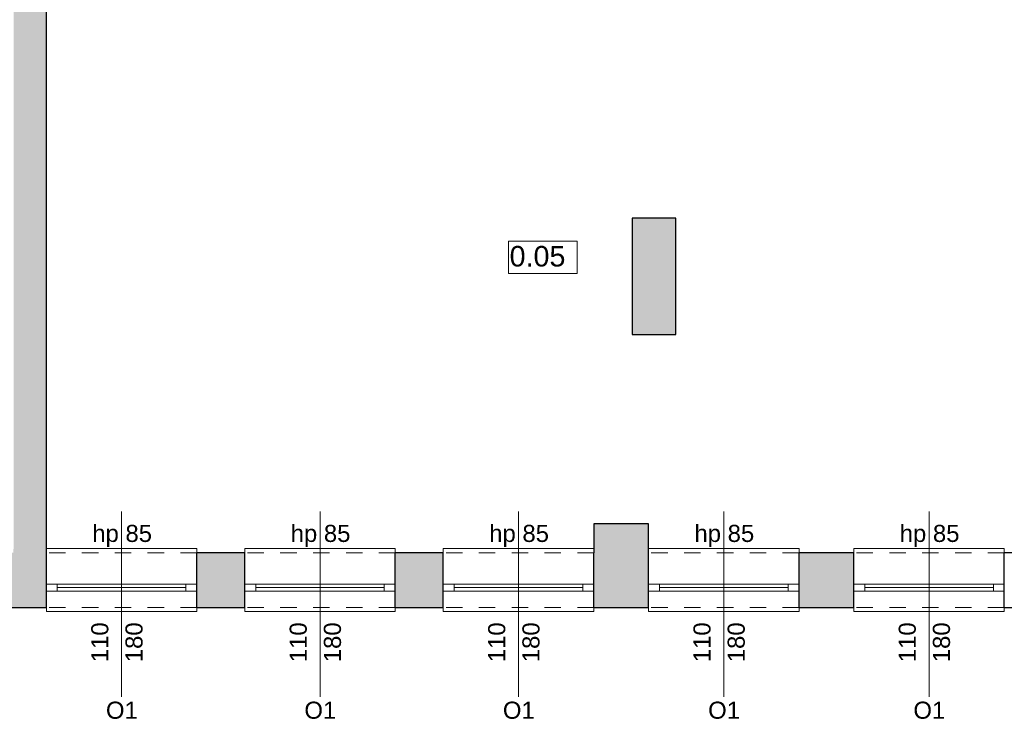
# Model space of a CAD drawing. Header units: centimetres. Extents: x -25572 to 23555, y -2435 to 15405.
# Tile 67 of 134: x 6967 to 7686, y 7419 to 7930. Entities that reach past the tile are written whole.
import ezdxf

# ---------------------------------------------------------------- set-up
doc = ezdxf.new("R2010")
doc.units = ezdxf.units.CM
doc.header["$MEASUREMENT"] = 0
doc.linetypes.add('Przerywana', pattern=[24, 12, -12])
for name, color, linetype, lineweight in [('Nowe_210-A Pomieszczenia_Nr_pióra__41', 7, 'Continuous', 15), ('Nowe_220-A Ściany_Nr_pióra__19', 255, 'Continuous', 0), ('Nowe_220-A Ściany_Nr_pióra__23', 7, 'Continuous', 15), ('Nowe_220-A Ściany_Nr_pióra__27', 7, 'Continuous', 25), ('Nowe_220-A Ściany_Nr_pióra__3', 7, 'Continuous', 13), ('Nowe_220-A Ściany_Nr_pióra__7', 7, 'Continuous', 13)]:
    doc.layers.add(name, color=color, linetype=linetype, lineweight=lineweight)
doc.layers.add('Nowe_220-A Ściany_Nr_pióra__45', color=7, linetype='Continuous', lineweight=15, true_color=0x40a5ff)
doc.styles.add('STYL_AUTOMATYCZNY_6', font='arial.ttf')

msp = doc.modelspace()

# ---------------------------------------------------------------- hatches: boundary and pattern name
at = {"layer": 'Nowe_220-A Ściany_Nr_pióra__19', "linetype": 'Continuous', "lineweight": 0}
for points in [[(6962.37, 8115.65), (6962.3, 7540.65), (6986.3, 7540.65), (6986.37, 8115.65)], [(7446.38, 7700.05), (7446.38, 7785.05), (7414.38, 7785.05), (7414.38, 7700.05)], [(7426.38, 7540.65), (7426.38, 7561.65), (7386.38, 7561.65), (7386.38, 7540.65)], [(6954.18, 7500.65), (6986.3, 7500.65), (6986.3, 7540.65), (6954.18, 7540.65)], [(7096.3, 7500.65), (7131.3, 7500.65), (7131.3, 7540.65), (7096.3, 7540.65)], [(7241.3, 7500.65), (7276.38, 7500.65), (7276.38, 7540.65), (7241.3, 7540.65)], [(7386.38, 7500.65), (7426.38, 7500.65), (7426.38, 7540.65), (7386.38, 7540.65)], [(7536.38, 7500.65), (7576.38, 7500.65), (7576.38, 7540.65), (7536.38, 7540.65)]]:
    msp.add_hatch(color=255, dxfattribs=at).paths.add_polyline_path(points)

# ---------------------------------------------------------------- linework, layer by layer
at = {"layer": 'Nowe_210-A Pomieszczenia_Nr_pióra__41', "color": 7, "linetype": 'Continuous', "lineweight": 15}
for p, q in [((7324.07, 7768.14), (7374.11, 7768.14)), ((7324.07, 7744.57), (7324.07, 7768.14)), ((7374.11, 7768.14), (7374.11, 7744.57)), ((7374.11, 7744.57), (7324.07, 7744.57))]:
    msp.add_line(p, q, dxfattribs=at)
at = {"layer": 'Nowe_220-A Ściany_Nr_pióra__23', "color": 7, "linetype": 'Continuous', "lineweight": 15}
for p, q in [((6994.3, 7517.65), (6986.3, 7517.65)), ((6986.3, 7512.65), (6994.3, 7512.65)), ((6994.3, 7512.65), (6994.3, 7517.65)), ((7096.3, 7517.65), (7088.3, 7517.65)), ((7088.3, 7517.65), (7088.3, 7512.65)), ((7088.3, 7512.65), (7096.3, 7512.65)), ((7139.3, 7517.65), (7131.3, 7517.65)), ((7131.3, 7512.65), (7139.3, 7512.65)), ((7139.3, 7512.65), (7139.3, 7517.65)), ((7241.3, 7517.65), (7233.3, 7517.65)), ((7233.3, 7517.65), (7233.3, 7512.65)), ((7233.3, 7512.65), (7241.3, 7512.65)), ((7284.38, 7517.65), (7276.38, 7517.65)), ((7276.38, 7512.65), (7284.38, 7512.65)), ((7284.38, 7512.65), (7284.38, 7517.65)), ((7386.38, 7517.65), (7378.38, 7517.65)), ((7378.38, 7517.65), (7378.38, 7512.65)), ((7378.38, 7512.65), (7386.38, 7512.65)), ((7434.38, 7517.65), (7426.38, 7517.65)), ((7426.38, 7512.65), (7434.38, 7512.65)), ((7434.38, 7512.65), (7434.38, 7517.65)), ((7536.38, 7517.65), (7528.38, 7517.65)), ((7528.38, 7517.65), (7528.38, 7512.65)), ((7528.38, 7512.65), (7536.38, 7512.65)), ((7584.38, 7517.65), (7576.38, 7517.65)), ((7576.38, 7512.65), (7584.38, 7512.65)), ((7584.38, 7512.65), (7584.38, 7517.65)), ((7686.38, 7517.65), (7678.38, 7517.65)), ((7678.38, 7517.65), (7678.38, 7512.65)), ((7678.38, 7512.65), (7686.38, 7512.65))]:
    msp.add_line(p, q, dxfattribs=at)
at = {"layer": 'Nowe_220-A Ściany_Nr_pióra__27', "color": 7, "linetype": 'Continuous', "lineweight": 25}
for p, q in [((6986.3, 7517.65), (6986.3, 7540.65)), ((6986.3, 7517.65), (6986.3, 7540.65)), ((7096.3, 7517.65), (7096.3, 7540.65)), ((7096.3, 7517.65), (7096.3, 7540.65)), ((7131.3, 7517.65), (7131.3, 7540.65)), ((7131.3, 7517.65), (7131.3, 7540.65)), ((7241.3, 7517.65), (7241.3, 7540.65)), ((7241.3, 7517.65), (7241.3, 7540.65)), ((7276.38, 7517.65), (7276.38, 7540.65)), ((7276.38, 7517.65), (7276.38, 7540.65)), ((7386.38, 7517.65), (7386.38, 7540.65)), ((7386.38, 7517.65), (7386.38, 7540.65)), ((7426.38, 7517.65), (7426.38, 7540.65)), ((7426.38, 7517.65), (7426.38, 7540.65)), ((7536.38, 7517.65), (7536.38, 7540.65)), ((7536.38, 7517.65), (7536.38, 7540.65)), ((7576.38, 7517.65), (7576.38, 7540.65)), ((7576.38, 7517.65), (7576.38, 7540.65)), ((7686.38, 7517.65), (7686.38, 7540.65)), ((7686.38, 7517.65), (7686.38, 7540.65)), ((6986.3, 7512.65), (6986.3, 7517.65)), ((6986.3, 7512.65), (6986.3, 7517.65)), ((6986.3, 7512.65), (6986.3, 7517.65)), ((6986.3, 7500.65), (6986.3, 7512.65)), ((6986.3, 7500.65), (6986.3, 7512.65)), ((7096.3, 7512.65), (7096.3, 7517.65)), ((7096.3, 7512.65), (7096.3, 7517.65)), ((7096.3, 7512.65), (7096.3, 7517.65)), ((7096.3, 7500.65), (7096.3, 7512.65)), ((7096.3, 7500.65), (7096.3, 7512.65)), ((7131.3, 7512.65), (7131.3, 7517.65)), ((7131.3, 7512.65), (7131.3, 7517.65)), ((7131.3, 7512.65), (7131.3, 7517.65)), ((7131.3, 7500.65), (7131.3, 7512.65)), ((7131.3, 7500.65), (7131.3, 7512.65)), ((7241.3, 7512.65), (7241.3, 7517.65)), ((7241.3, 7512.65), (7241.3, 7517.65)), ((7241.3, 7512.65), (7241.3, 7517.65)), ((7241.3, 7500.65), (7241.3, 7512.65)), ((7241.3, 7500.65), (7241.3, 7512.65)), ((7276.38, 7512.65), (7276.38, 7517.65)), ((7276.38, 7512.65), (7276.38, 7517.65)), ((7276.38, 7512.65), (7276.38, 7517.65)), ((7276.38, 7500.65), (7276.38, 7512.65)), ((7276.38, 7500.65), (7276.38, 7512.65)), ((7386.38, 7512.65), (7386.38, 7517.65)), ((7386.38, 7512.65), (7386.38, 7517.65)), ((7386.38, 7512.65), (7386.38, 7517.65)), ((7386.38, 7500.65), (7386.38, 7512.65)), ((7386.38, 7500.65), (7386.38, 7512.65)), ((7426.38, 7512.65), (7426.38, 7517.65)), ((7426.38, 7512.65), (7426.38, 7517.65)), ((7426.38, 7512.65), (7426.38, 7517.65)), ((7426.38, 7500.65), (7426.38, 7512.65)), ((7426.38, 7500.65), (7426.38, 7512.65)), ((7536.38, 7512.65), (7536.38, 7517.65)), ((7536.38, 7512.65), (7536.38, 7517.65)), ((7536.38, 7512.65), (7536.38, 7517.65)), ((7536.38, 7500.65), (7536.38, 7512.65)), ((7536.38, 7500.65), (7536.38, 7512.65)), ((7576.38, 7512.65), (7576.38, 7517.65)), ((7576.38, 7512.65), (7576.38, 7517.65)), ((7576.38, 7512.65), (7576.38, 7517.65)), ((7576.38, 7500.65), (7576.38, 7512.65)), ((7576.38, 7500.65), (7576.38, 7512.65)), ((7686.38, 7512.65), (7686.38, 7517.65)), ((7686.38, 7512.65), (7686.38, 7517.65)), ((7686.38, 7512.65), (7686.38, 7517.65)), ((7686.38, 7500.65), (7686.38, 7512.65)), ((7686.38, 7500.65), (7686.38, 7512.65))]:
    msp.add_line(p, q, dxfattribs=at)
for points in [[(6986.3, 7540.65), (6986.35, 7953.65)], [(7446.38, 7785.05), (7414.38, 7785.05)], [(7414.38, 7785.05), (7414.38, 7700.05)], [(7446.38, 7700.05), (7446.38, 7785.05)], [(7414.38, 7700.05), (7446.38, 7700.05)], [(7426.38, 7561.65), (7386.38, 7561.65)], [(7386.38, 7561.65), (7386.38, 7540.65)], [(7426.38, 7540.65), (7426.38, 7561.65)], [(7131.3, 7540.65), (7096.3, 7540.65)], [(7276.38, 7540.65), (7241.3, 7540.65)], [(7576.38, 7540.65), (7536.38, 7540.65)], [(7726.38, 7540.65), (7686.38, 7540.65)], [(6954.18, 7500.65), (6986.3, 7500.65)], [(7096.3, 7500.65), (7131.3, 7500.65)], [(7241.3, 7500.65), (7276.38, 7500.65)], [(7386.38, 7500.65), (7426.38, 7500.65)], [(7536.38, 7500.65), (7576.38, 7500.65)], [(7686.38, 7500.65), (7726.38, 7500.65)]]:
    msp.add_lwpolyline(points, dxfattribs=at)
at = {"layer": 'Nowe_220-A Ściany_Nr_pióra__3', "color": 7, "linetype": 'Continuous', "lineweight": 13}
for p, q in [((7096.3, 7543.65), (6986.3, 7543.65)), ((6986.3, 7543.65), (6986.3, 7540.65)), ((7096.3, 7540.65), (7096.3, 7543.65)), ((7241.3, 7543.65), (7131.3, 7543.65)), ((7131.3, 7543.65), (7131.3, 7540.65)), ((7241.3, 7540.65), (7241.3, 7543.65)), ((7386.38, 7543.65), (7276.38, 7543.65)), ((7276.38, 7543.65), (7276.38, 7540.65)), ((7386.38, 7540.65), (7386.38, 7543.65)), ((7536.38, 7543.65), (7426.38, 7543.65)), ((7426.38, 7543.65), (7426.38, 7540.65)), ((7536.38, 7540.65), (7536.38, 7543.65)), ((7686.38, 7543.65), (7576.38, 7543.65)), ((7576.38, 7543.65), (7576.38, 7540.65)), ((7686.38, 7540.65), (7686.38, 7543.65)), ((7088.3, 7517.65), (6994.3, 7517.65)), ((7088.3, 7515.15), (6994.3, 7515.15)), ((6994.3, 7512.65), (7088.3, 7512.65)), ((7233.3, 7517.65), (7139.3, 7517.65)), ((7233.3, 7515.15), (7139.3, 7515.15)), ((7139.3, 7512.65), (7233.3, 7512.65)), ((7378.38, 7517.65), (7284.38, 7517.65)), ((7378.38, 7515.15), (7284.38, 7515.15)), ((7284.38, 7512.65), (7378.38, 7512.65)), ((7528.38, 7517.65), (7434.38, 7517.65)), ((7528.38, 7515.15), (7434.38, 7515.15)), ((7434.38, 7512.65), (7528.38, 7512.65)), ((7678.38, 7517.65), (7584.38, 7517.65)), ((7678.38, 7515.15), (7584.38, 7515.15)), ((7584.38, 7512.65), (7678.38, 7512.65)), ((6986.3, 7497.65), (6986.3, 7500.65)), ((7096.3, 7500.65), (7096.3, 7497.65)), ((7131.3, 7497.65), (7131.3, 7500.65)), ((7241.3, 7500.65), (7241.3, 7497.65)), ((7276.38, 7497.65), (7276.38, 7500.65)), ((7386.38, 7500.65), (7386.38, 7497.65)), ((7426.38, 7497.65), (7426.38, 7500.65)), ((7536.38, 7500.65), (7536.38, 7497.65)), ((7576.38, 7497.65), (7576.38, 7500.65)), ((7686.38, 7500.65), (7686.38, 7497.65)), ((7096.3, 7497.65), (6986.3, 7497.65)), ((7241.3, 7497.65), (7131.3, 7497.65)), ((7386.38, 7497.65), (7276.38, 7497.65)), ((7536.38, 7497.65), (7426.38, 7497.65)), ((7686.38, 7497.65), (7576.38, 7497.65))]:
    msp.add_line(p, q, dxfattribs=at)
at = {"layer": 'Nowe_220-A Ściany_Nr_pióra__3', "color": 7, "linetype": 'Przerywana', "lineweight": 13}
for p, q in [((7096.3, 7540.65), (6986.3, 7540.65)), ((7241.3, 7540.65), (7131.3, 7540.65)), ((7386.38, 7540.65), (7276.38, 7540.65)), ((7536.38, 7540.65), (7426.38, 7540.65)), ((7686.38, 7540.65), (7576.38, 7540.65)), ((7096.3, 7500.65), (6986.3, 7500.65)), ((7241.3, 7500.65), (7131.3, 7500.65)), ((7386.38, 7500.65), (7276.38, 7500.65)), ((7536.38, 7500.65), (7426.38, 7500.65)), ((7686.38, 7500.65), (7576.38, 7500.65))]:
    msp.add_line(p, q, dxfattribs=at)
at = {"layer": 'Nowe_220-A Ściany_Nr_pióra__45', "color": 161, "linetype": 'Continuous', "lineweight": 15, "true_color": 0x40a5ff}
for p, q in [((7041.3, 7435.47), (7041.3, 7570.65)), ((7186.3, 7435.47), (7186.3, 7570.65)), ((7331.38, 7435.47), (7331.38, 7570.65)), ((7481.38, 7435.47), (7481.38, 7570.65)), ((7631.38, 7435.47), (7631.38, 7570.65))]:
    msp.add_line(p, q, dxfattribs=at)

# ---------------------------------------------------------------- texts
at = {"layer": 'Nowe_210-A Pomieszczenia_Nr_pióra__41', "color": 7, "linetype": 'Continuous', "lineweight": 15, "insert": (7349.09, 7764.72), "char_height": 15, "attachment_point": 2, "style": 'STYL_AUTOMATYCZNY_6'}
msp.add_mtext('\\A1;{\\pqc;\\pt0,25;\\fArial|b0|i0|c238|p0;\\W1.000000;0.05\\fArial|b0|i0|c238|p0;\\W1.000000;\\A1{\\H.66x;\\S^  ;}\\fArial|b0|i0|c238|p0;\\W1.000000;\\fArial|b0|i0|c238|p0;\\W1.000000;\\A1{\\H.66x;\\S^  ;}}', dxfattribs=at)
at = {"layer": 'Nowe_220-A Ściany_Nr_pióra__7', "color": 7, "linetype": 'Continuous', "lineweight": 13, "char_height": 12.5, "attachment_point": 7, "style": 'STYL_AUTOMATYCZNY_6'}
for s, insert in [('\\A1;{\\pql;\\pt0;\\fArial|b0|i0|c238|p0;\\W1.000000;hp 85\\fArial|b0|i0|c238|p0;\\W1.000000;\\A1{\\H.66x;\\S^  ;}\\fArial|b0|i0|c238|p0;\\W1.000000;\\fArial|b0|i0|c238|p0;\\W1.000000;}', (7019.85, 7544.74)), ('\\A1;{\\pql;\\pt0;\\fArial|b0|i0|c238|p0;\\W1.000000;hp 85\\fArial|b0|i0|c238|p0;\\W1.000000;\\A1{\\H.66x;\\S^  ;}\\fArial|b0|i0|c238|p0;\\W1.000000;\\fArial|b0|i0|c238|p0;\\W1.000000;}', (7164.85, 7544.74)), ('\\A1;{\\pql;\\pt0;\\fArial|b0|i0|c238|p0;\\W1.000000;hp 85\\fArial|b0|i0|c238|p0;\\W1.000000;\\A1{\\H.66x;\\S^  ;}\\fArial|b0|i0|c238|p0;\\W1.000000;\\fArial|b0|i0|c238|p0;\\W1.000000;}', (7309.93, 7544.74)), ('\\A1;{\\pql;\\pt0;\\fArial|b0|i0|c238|p0;\\W1.000000;hp 85\\fArial|b0|i0|c238|p0;\\W1.000000;\\A1{\\H.66x;\\S^  ;}\\fArial|b0|i0|c238|p0;\\W1.000000;\\fArial|b0|i0|c238|p0;\\W1.000000;}', (7459.93, 7544.74)), ('\\A1;{\\pql;\\pt0;\\fArial|b0|i0|c238|p0;\\W1.000000;hp 85\\fArial|b0|i0|c238|p0;\\W1.000000;\\A1{\\H.66x;\\S^  ;}\\fArial|b0|i0|c238|p0;\\W1.000000;\\fArial|b0|i0|c238|p0;\\W1.000000;}', (7609.93, 7544.74)), ('\\A1;{\\pql;\\pt0;\\fArial|b0|i0|c238|p0;\\W1.000000;O1\\fArial|b0|i0|c238|p0;\\W1.000000;\\fArial|b0|i0|c238|p0;\\W1.000000;\\fArial|b0|i0|c238|p0;\\W1.000000;}', (7029.86, 7419.19)), ('\\A1;{\\pql;\\pt0;\\fArial|b0|i0|c238|p0;\\W1.000000;O1\\fArial|b0|i0|c238|p0;\\W1.000000;\\fArial|b0|i0|c238|p0;\\W1.000000;\\fArial|b0|i0|c238|p0;\\W1.000000;}', (7174.86, 7419.19)), ('\\A1;{\\pql;\\pt0;\\fArial|b0|i0|c238|p0;\\W1.000000;O1\\fArial|b0|i0|c238|p0;\\W1.000000;\\fArial|b0|i0|c238|p0;\\W1.000000;\\fArial|b0|i0|c238|p0;\\W1.000000;}', (7319.94, 7419.19)), ('\\A1;{\\pql;\\pt0;\\fArial|b0|i0|c238|p0;\\W1.000000;O1\\fArial|b0|i0|c238|p0;\\W1.000000;\\fArial|b0|i0|c238|p0;\\W1.000000;\\fArial|b0|i0|c238|p0;\\W1.000000;}', (7469.94, 7419.19)), ('\\A1;{\\pql;\\pt0;\\fArial|b0|i0|c238|p0;\\W1.000000;O1\\fArial|b0|i0|c238|p0;\\W1.000000;\\fArial|b0|i0|c238|p0;\\W1.000000;\\fArial|b0|i0|c238|p0;\\W1.000000;}', (7619.94, 7419.19))]:
    msp.add_mtext(s, dxfattribs=dict(at, insert=insert))
at = {"layer": 'Nowe_220-A Ściany_Nr_pióra__7', "color": 7, "linetype": 'Continuous', "lineweight": 13, "char_height": 12.5, "attachment_point": 7, "rotation": 90, "style": 'STYL_AUTOMATYCZNY_6'}
for s, insert in [('\\A1;{\\pql;\\pt0;\\fArial|b0|i0|c238|p0;\\W1.000000;110\\fArial|b0|i0|c238|p0;\\W1.000000;\\A1{\\H.66x;\\S^  ;}\\fArial|b0|i0|c238|p0;\\W1.000000;\\fArial|b0|i0|c238|p0;\\W1.000000;}', (7035.26, 7460.65)), ('\\A1;{\\pql;\\pt0;\\fArial|b0|i0|c238|p0;\\W1.000000;180\\fArial|b0|i0|c238|p0;\\W1.000000;\\A1{\\H.66x;\\S^  ;}\\fArial|b0|i0|c238|p0;\\W1.000000;\\fArial|b0|i0|c238|p0;\\W1.000000;}', (7060.26, 7460.65)), ('\\A1;{\\pql;\\pt0;\\fArial|b0|i0|c238|p0;\\W1.000000;110\\fArial|b0|i0|c238|p0;\\W1.000000;\\A1{\\H.66x;\\S^  ;}\\fArial|b0|i0|c238|p0;\\W1.000000;\\fArial|b0|i0|c238|p0;\\W1.000000;}', (7180.26, 7460.65)), ('\\A1;{\\pql;\\pt0;\\fArial|b0|i0|c238|p0;\\W1.000000;180\\fArial|b0|i0|c238|p0;\\W1.000000;\\A1{\\H.66x;\\S^  ;}\\fArial|b0|i0|c238|p0;\\W1.000000;\\fArial|b0|i0|c238|p0;\\W1.000000;}', (7205.26, 7460.65)), ('\\A1;{\\pql;\\pt0;\\fArial|b0|i0|c238|p0;\\W1.000000;110\\fArial|b0|i0|c238|p0;\\W1.000000;\\A1{\\H.66x;\\S^  ;}\\fArial|b0|i0|c238|p0;\\W1.000000;\\fArial|b0|i0|c238|p0;\\W1.000000;}', (7325.33, 7460.65)), ('\\A1;{\\pql;\\pt0;\\fArial|b0|i0|c238|p0;\\W1.000000;180\\fArial|b0|i0|c238|p0;\\W1.000000;\\A1{\\H.66x;\\S^  ;}\\fArial|b0|i0|c238|p0;\\W1.000000;\\fArial|b0|i0|c238|p0;\\W1.000000;}', (7350.33, 7460.65)), ('\\A1;{\\pql;\\pt0;\\fArial|b0|i0|c238|p0;\\W1.000000;110\\fArial|b0|i0|c238|p0;\\W1.000000;\\A1{\\H.66x;\\S^  ;}\\fArial|b0|i0|c238|p0;\\W1.000000;\\fArial|b0|i0|c238|p0;\\W1.000000;}', (7475.33, 7460.65)), ('\\A1;{\\pql;\\pt0;\\fArial|b0|i0|c238|p0;\\W1.000000;180\\fArial|b0|i0|c238|p0;\\W1.000000;\\A1{\\H.66x;\\S^  ;}\\fArial|b0|i0|c238|p0;\\W1.000000;\\fArial|b0|i0|c238|p0;\\W1.000000;}', (7500.33, 7460.65)), ('\\A1;{\\pql;\\pt0;\\fArial|b0|i0|c238|p0;\\W1.000000;110\\fArial|b0|i0|c238|p0;\\W1.000000;\\A1{\\H.66x;\\S^  ;}\\fArial|b0|i0|c238|p0;\\W1.000000;\\fArial|b0|i0|c238|p0;\\W1.000000;}', (7625.33, 7460.65)), ('\\A1;{\\pql;\\pt0;\\fArial|b0|i0|c238|p0;\\W1.000000;180\\fArial|b0|i0|c238|p0;\\W1.000000;\\A1{\\H.66x;\\S^  ;}\\fArial|b0|i0|c238|p0;\\W1.000000;\\fArial|b0|i0|c238|p0;\\W1.000000;}', (7650.33, 7460.65))]:
    msp.add_mtext(s, dxfattribs=dict(at, insert=insert))

doc.saveas('drawing.dxf')
